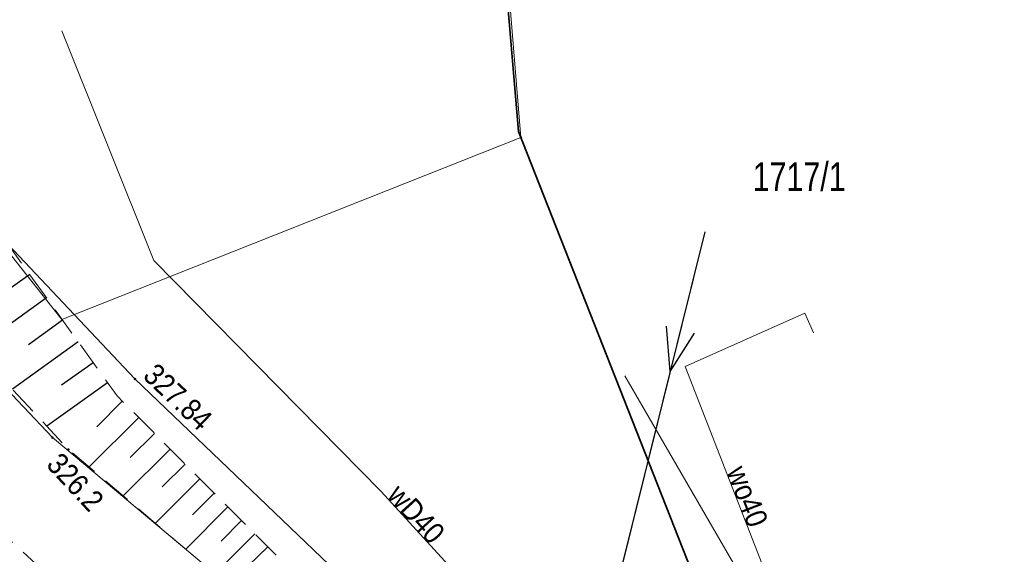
# Model space of a CAD drawing. Header units: metres. Extents: x 7423100 to 7431699, y 5527887 to 5533362.
# Tile 102 of 114: x 7428346 to 7428381, y 5529924 to 5529942. Entities that reach past the tile are written whole.
import ezdxf
from ezdxf.enums import TextEntityAlignment as Align

# ---------------------------------------------------------------- set-up
doc = ezdxf.new("R2010")
doc.units = ezdxf.units.M
doc.header["$MEASUREMENT"] = 0
for name, pattern in [('1.0_0.5', [1.5, 1, -0.5]), ('219-500', [0]), ('suep_nn_500', [0])]:
    doc.linetypes.add(name, pattern=pattern)
doc.layers.get('0').update_dxf_attribs({"color": 2, "linetype": 'CONTINUOUS', "lineweight": 5})
for name, color, linetype in [('000 Inne (niezydentyfikowane)', 7, 'CONTINUOUS'), ('203-punkt graniczny', 7, 'CONTINUOUS'), ('211-numer działki ewidencyjnej', 7, 'CONTINUOUS'), ('217-kontur klasyfikacyjny', 7, 'CONTINUOUS'), ('218-kontur użytku gruntowego', 7, 'CONTINUOUS'), ('219-działka ewidencyjna', 7, 'CONTINUOUS'), ('ogrodzenie trwałe', 7, 'CONTINUOUS'), ('pikieta naturalna', 7, 'CONTINUOUS'), ('pikieta naturalna-Atr2', 7, 'CONTINUOUS'), ('pikieta sztuczna', 7, 'CONTINUOUS'), ('pikieta sztuczna-Atr2', 7, 'CONTINUOUS'), ('przewód elektroenergetyczny niskiego napięcia', 7, 'CONTINUOUS'), ('przewód gazowy', 7, 'CONTINUOUS'), ('przewód wodociągowy', 7, 'CONTINUOUS'), ('przewód wodociągowy-Atr1', 7, 'CONTINUOUS'), ('skarpa nieumocniona', 7, 'CONTINUOUS')]:
    doc.layers.add(name, color=color, linetype=linetype)
doc.styles.get("Standard").update_dxf_attribs({"font": 'Working1250.shx', "width": 0.75})
doc.linetypes.add('902-500', pattern='A,3.75,0,[1,ksztalty.shx,S=0.5,R=0,X=0,Y=0],3.75', length=7.5)

# ---------------------------------------------------------------- blocks, each defined once
blk = doc.blocks.new('203')
at = {"linetype": 'Continuous', "lineweight": 0}
h = blk.add_hatch(color=0, dxfattribs=at)
edge = h.paths.add_edge_path()
edge.add_arc((0, 0), 0.045, 0, 360)
blk = doc.blocks.new('SUEP1')
at = {"color": 0, "linetype": 'Continuous'}
for p, q in [((5, 0), (3.5, 0.5)), ((15, 0), (13.5, 0.5)), ((0, 0), (5, 0)), ((5, 0), (3.5, -0.5)), ((5, 0), (15, 0)), ((15, 0), (13.5, -0.5))]:
    blk.add_line(p, q, dxfattribs=at)
blk = doc.blocks.new('PW01')
at = {"linetype": 'Continuous', "lineweight": 13}
h = blk.add_hatch(color=0, dxfattribs=at)
edge = h.paths.add_edge_path()
edge.add_arc((0, 0), 0.045, 0, 360)

msp = doc.modelspace()

# ---------------------------------------------------------------- linework, layer by layer
at = {"layer": '000 Inne (niezydentyfikowane)', "color": 7, "linetype": 'Continuous', "lineweight": 25, "flags": 128}
for points in [[(7428346.72, 5529933.4), (7428345.43, 5529932.48)], [(7428347.3, 5529932.59), (7428344.83, 5529930.81)], [(7428347.86, 5529931.81), (7428346.67, 5529930.95)], [(7428348.4, 5529931.06), (7428346.12, 5529929.42)], [(7428348.92, 5529930.33), (7428347.82, 5529929.55)], [(7428349.42, 5529929.64), (7428347.31, 5529928.13)], [(7428349.93, 5529929), (7428349.05, 5529928.11)], [(7428350.5, 5529928.43), (7428348.78, 5529926.71)], [(7428351.05, 5529927.87), (7428350.21, 5529927.04)], [(7428351.59, 5529927.33), (7428349.96, 5529925.71)], [(7428352.11, 5529926.81), (7428351.32, 5529926.02)], [(7428352.62, 5529926.3), (7428351.08, 5529924.76)], [(7428353.12, 5529925.8), (7428352.37, 5529925.05)], [(7428353.6, 5529925.32), (7428352.14, 5529923.85)], [(7428354.07, 5529924.85), (7428353.36, 5529924.13)], [(7428354.53, 5529924.39), (7428353.14, 5529923)], [(7428354.98, 5529923.94), (7428354.3, 5529923.27)]]:
    msp.add_lwpolyline(points, dxfattribs=at)
at = {"layer": '217-kontur klasyfikacyjny', "color": 92, "linetype": 'Continuous', "lineweight": 18, "flags": 128}
for points in [[(7428347.83, 5529931.84), (7428337.2, 5529945.32)], [(7428363.77, 5529938.16), (7428347.83, 5529931.84)], [(7428373.76, 5529912.82), (7428363.77, 5529938.16)], [(7428340.45, 5529935.19), (7428347.51, 5529927.73)], [(7428347.51, 5529927.73), (7428373.25, 5529906.12)]]:
    msp.add_lwpolyline(points, dxfattribs=at)
at = {"layer": '218-kontur użytku gruntowego', "color": 3, "linetype": 'Continuous', "lineweight": 18, "flags": 128}
for points in [[(7428347.83, 5529931.84), (7428337.2, 5529945.32)], [(7428337.2, 5529945.32), (7428347.83, 5529931.84)], [(7428363.77, 5529938.16), (7428347.83, 5529931.84)], [(7428347.83, 5529931.84), (7428363.77, 5529938.16)], [(7428373.76, 5529912.82), (7428363.77, 5529938.16)], [(7428363.77, 5529938.16), (7428373.76, 5529912.82)], [(7428347.51, 5529927.73), (7428340.45, 5529935.19)], [(7428340.45, 5529935.19), (7428347.51, 5529927.73)], [(7428373.25, 5529906.12), (7428347.51, 5529927.73)], [(7428347.51, 5529927.73), (7428373.25, 5529906.12)]]:
    msp.add_lwpolyline(points, dxfattribs=at)
at = {"layer": '219-działka ewidencyjna', "color": 7, "linetype": '219-500', "lineweight": 18, "flags": 128}
for points in [[(7428362.62, 5529952.2), (7428363.77, 5529938.16)], [(7428363.77, 5529938.16), (7428373.76, 5529912.82)], [(7428340.45, 5529935.19), (7428347.51, 5529927.73)], [(7428373.25, 5529906.12), (7428347.51, 5529927.73)]]:
    msp.add_lwpolyline(points, dxfattribs=at)
at = {"layer": 'ogrodzenie trwałe', "color": 7, "linetype": '902-500', "lineweight": 35, "flags": 128}
for points in [[(7428373.86, 5529912.89), (7428372.76, 5529915.3), (7428363.68, 5529938.37), (7428362.52, 5529952.17), (7428365.51, 5529953.44)], [(7428341.83, 5529940.55), (7428345.97, 5529934.44), (7428350.37, 5529929.77), (7428361.96, 5529918.67), (7428367.77, 5529913.24)]]:
    msp.add_lwpolyline(points, dxfattribs=at)
at = {"layer": 'przewód elektroenergetyczny niskiego napięcia', "color": 1, "linetype": 'suep_nn_500', "lineweight": 18, "flags": 128}
msp.add_lwpolyline([(7428361.89, 5529901.6), (7428370.15, 5529934.88)], dxfattribs=at)
at = {"layer": 'przewód gazowy', "color": 52, "linetype": 'Continuous', "lineweight": 18, "flags": 128}
msp.add_lwpolyline([(7428367.37, 5529929.88), (7428376.12, 5529914.76)], dxfattribs=at)
at = {"layer": 'przewód wodociągowy', "color": 5, "linetype": 'Continuous', "lineweight": 18, "flags": 128}
for points in [[(7428376.16, 5529905.58), (7428372.29, 5529910.48), (7428368.24, 5529915.64), (7428358.92, 5529925.86), (7428351.03, 5529933.89), (7428347.83, 5529941.87)], [(7428401.65, 5529890.08), (7428397.3, 5529894.96), (7428390.22, 5529904.94), (7428384.73, 5529913.77), (7428383.24, 5529917.12), (7428380.22, 5529922.52), (7428373.43, 5529920.03), (7428369.47, 5529930.2), (7428373.62, 5529932.06), (7428373.93, 5529931.37)]]:
    msp.add_lwpolyline(points, dxfattribs=at)
at = {"layer": 'skarpa nieumocniona', "color": 7, "linetype": '1.0_0.5', "lineweight": 18, "flags": 128}
for points in [[(7428367.19, 5529912.24), (7428361.06, 5529917.84), (7428349.75, 5529929.18), (7428345.97, 5529934.44), (7428341.83, 5529940.55), (7428338.16, 5529946.02), (7428337.19, 5529947.46), (7428330.89, 5529958.36), (7428330.81, 5529966.29), (7428327.18, 5529961.96), (7428332.74, 5529945.74), (7428339.52, 5529936.54), (7428348.06, 5529927.32), (7428360.18, 5529917.02)], [(7428367.19, 5529912.24), (7428361.06, 5529917.84), (7428349.75, 5529929.18), (7428345.97, 5529934.44), (7428341.83, 5529940.55), (7428338.16, 5529946.02), (7428337.19, 5529947.46), (7428330.89, 5529958.36), (7428330.81, 5529966.29), (7428327.18, 5529961.96), (7428332.74, 5529945.74), (7428339.52, 5529936.54), (7428348.06, 5529927.32), (7428360.18, 5529917.02)], [(7428361.42, 5529909.7), (7428357.74, 5529913.42), (7428350.67, 5529919.91), (7428343.79, 5529926.23), (7428338.77, 5529930.96), (7428335.03, 5529934.46), (7428330.15, 5529941.95), (7428326.65, 5529947.62), (7428329.44, 5529941.34), (7428334.25, 5529933.96), (7428337.84, 5529930.31), (7428343.21, 5529925.38), (7428349.97, 5529919.13), (7428357, 5529912.58), (7428360.78, 5529909.03)], [(7428361.42, 5529909.7), (7428357.74, 5529913.42), (7428350.67, 5529919.91), (7428343.79, 5529926.23), (7428338.77, 5529930.96), (7428335.03, 5529934.46), (7428330.15, 5529941.95), (7428326.65, 5529947.62), (7428329.44, 5529941.34), (7428334.25, 5529933.96), (7428337.84, 5529930.31), (7428343.21, 5529925.38), (7428349.97, 5529919.13), (7428357, 5529912.58), (7428360.78, 5529909.03)]]:
    msp.add_lwpolyline(points, close=True, dxfattribs=at)

# ---------------------------------------------------------------- block references
at = {"layer": '203-punkt graniczny', "color": 7, "linetype": 'Continuous', "lineweight": 18}
for p in [(7428363.77, 5529938.16), (7428347.51, 5529927.73)]:
    msp.add_blockref('203', p, dxfattribs=at)
at = {"layer": 'pikieta naturalna', "color": 7, "linetype": 'Continuous', "lineweight": 13}
msp.add_blockref('PW01', (7428348.06, 5529927.32), dxfattribs=at)
at = {"layer": 'pikieta sztuczna', "color": 7, "linetype": 'Continuous', "lineweight": 13}
msp.add_blockref('PW01', (7428350.37, 5529929.77), dxfattribs=at)
at = {"layer": 'przewód elektroenergetyczny niskiego napięcia', "color": 1, "linetype": 'Continuous', "lineweight": 18}
for p, rotation in [((7428370.15, 5529934.88), 256.061), ((7428339.72, 5529926.04), 312.212)]:
    msp.add_blockref('SUEP1', p, dxfattribs=dict(at, rotation=rotation))

# ---------------------------------------------------------------- texts
at = {"layer": '211-numer działki ewidencyjnej', "color": 7, "linetype": 'Continuous', "lineweight": 18, "width": 0.79}
msp.add_text('1717/1', height=1, dxfattribs=at).set_placement((7428371.81, 5529937.3), align=Align.TOP_LEFT)
at = {"layer": 'pikieta naturalna-Atr2', "color": 7, "width": 0.9}
msp.add_text('326.2', height=0.75, rotation=312.807, dxfattribs=at).set_placement((7428347.26, 5529926.76))
at = {"layer": 'pikieta sztuczna-Atr2', "color": 7, "width": 0.9}
msp.add_text('327.84', height=0.75, rotation=316.237, dxfattribs=at).set_placement((7428350.61, 5529929.83))
at = {"layer": 'przewód wodociągowy-Atr1', "color": 5, "width": 0.9}
for s, rotation, p in [('wo40', 291.275, (7428370.89, 5529926.56)), ('wD40', -47.696, (7428359.08, 5529925.68))]:
    msp.add_text(s, height=0.75, rotation=rotation, dxfattribs=at).set_placement(p)

doc.saveas('drawing.dxf')
